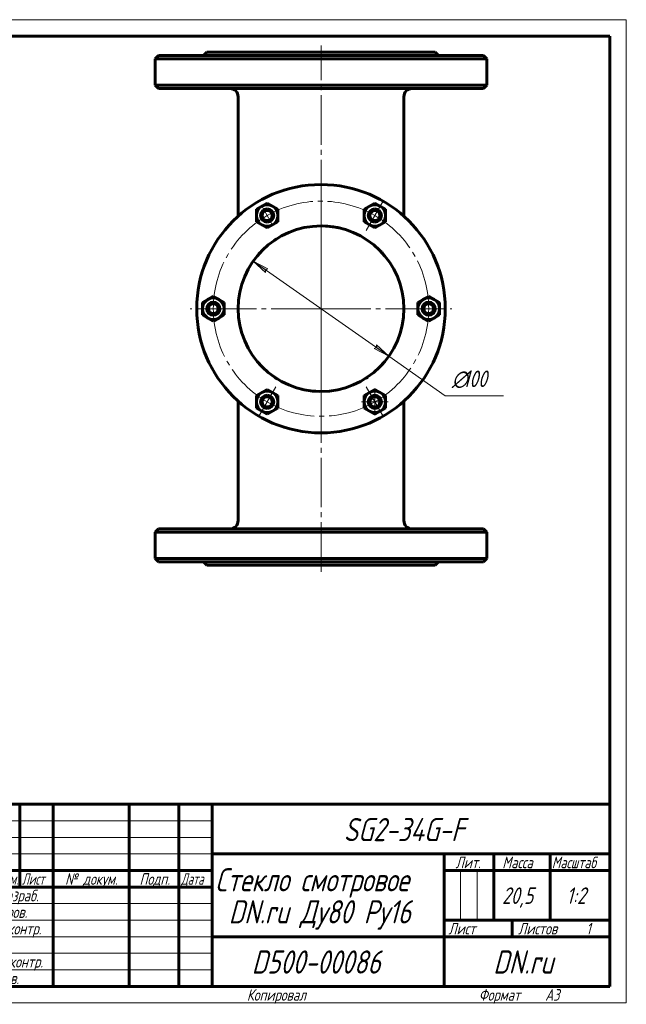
# Model space of a CAD drawing. Header units: millimetres. Extents: x 0 to 420, y -3 to 297.
# Tile 5 of 5: x 237 to 420, y 0 to 297. Entities that reach past the tile are written whole.
import ezdxf

# ---------------------------------------------------------------- set-up
doc = ezdxf.new("R2010")
doc.units = ezdxf.units.MM
for name, pattern in [('K5LT_AXLED', [19.5, 15, -1.5, 1.5, -1.5]), ('K5LT_BASIC', [0]), ('K5LT_THIN', [0])]:
    doc.linetypes.add(name, pattern=pattern)
doc.layers.add('Системный слой', color=7, linetype='Continuous')
doc.layers.add('Системный слой (1)', color=7, linetype='Continuous', true_color=0x6c6c6c)
doc.styles.add('KDIMTEXTSTYLE', font='GOST_AU.SHX', dxfattribs={"width": 0.96, "oblique": 15, "height": 5})
doc.styles.add('KTEXTSTYLE', font='GOST_AU.SHX', dxfattribs={"width": 0.96, "height": 5})
doc.dimstyles.new('KDIMSTYLE (0.50)', dxfattribs={"dimtxt": 5, "dimasz": 1, "dimexe": 2, "dimexo": 0, "dimgap": 1, "dimtad": 1, "dimlfac": 2, "dimtxsty": 'KDIMTEXTSTYLE', "dimsah": 1, "dimcen": 0, "dimdle": 1, "dimadec": 0, "dimazin": 0, "dimtfac": 0.667, "dimtmove": 0, "dimatfit": 3, "dimfxl": 1, "dimtvp": 1, "dimtolj": 1, "dimtzin": 0, "dimarcsym": 0})

# ---------------------------------------------------------------- blocks, each defined once
blk = doc.blocks.new('U42')
at = {"layer": 'Системный слой (1)', "linetype": 'K5LT_BASIC', "lineweight": 60}
for p, q in [((346.4, 192.92), (346.26, 192.76)), ((346.53, 193.06), (346.4, 192.92)), ((346.66, 193.21), (346.53, 193.06))]:
    blk.add_line(p, q, dxfattribs=at)
blk = doc.blocks.new('U43')
at = {"layer": 'Системный слой (1)', "linetype": 'K5LT_BASIC', "lineweight": 60}
for p, q in [((345.9, 227.02), (346.04, 226.87)), ((346.04, 226.87), (346.18, 226.73)), ((346.18, 226.73), (346.31, 226.59))]:
    blk.add_line(p, q, dxfattribs=at)
blk = doc.blocks.new('U44')
at = {"layer": 'Системный слой (1)', "linetype": 'K5LT_BASIC', "lineweight": 60}
for p, q in [((346.4, 192.92), (346.26, 192.76)), ((346.53, 193.06), (346.4, 192.92)), ((346.66, 193.21), (346.53, 193.06))]:
    blk.add_line(p, q, dxfattribs=at)
blk = doc.blocks.new('U45')
at = {"layer": 'Системный слой (1)', "linetype": 'K5LT_BASIC', "lineweight": 60}
for p, q in [((341.58, 188.8), (341.37, 188.66)), ((341.79, 188.93), (341.58, 188.8)), ((341.99, 189.07), (341.79, 188.93))]:
    blk.add_line(p, q, dxfattribs=at)
blk = doc.blocks.new('U46')
at = {"layer": 'Системный слой (1)', "linetype": 'K5LT_BASIC', "lineweight": 60}
for p, q in [((325.3, 184.84), (324.32, 184.96)), ((326.29, 184.75), (325.3, 184.84)), ((327.29, 184.71), (326.29, 184.75))]:
    blk.add_line(p, q, dxfattribs=at)
blk = doc.blocks.new('U47')
at = {"layer": 'Системный слой (1)', "linetype": 'K5LT_BASIC', "lineweight": 60}
for p, q in [((309.09, 226.2), (309.22, 226.35)), ((309.22, 226.35), (309.35, 226.5)), ((309.35, 226.5), (309.49, 226.65))]:
    blk.add_line(p, q, dxfattribs=at)
blk = doc.blocks.new('U48')
at = {"layer": 'Системный слой (1)', "linetype": 'K5LT_BASIC', "lineweight": 60}
for p, q in [((328.35, 234.7), (329.98, 234.62)), ((329.98, 234.62), (331.6, 234.43)), ((331.6, 234.43), (333.17, 234.14))]:
    blk.add_line(p, q, dxfattribs=at)
blk = doc.blocks.new('U49')
at = {"layer": 'Системный слой (1)', "linetype": 'K5LT_BASIC', "lineweight": 60}
for p, q in [((313.67, 230.28), (313.9, 230.44)), ((313.9, 230.44), (314.14, 230.6)), ((314.14, 230.6), (314.38, 230.75))]:
    blk.add_line(p, q, dxfattribs=at)
blk = doc.blocks.new('U50')
at = {"layer": 'Системный слой (1)', "linetype": 'K5LT_BASIC', "lineweight": 60}
for p, q in [((328.35, 234.7), (329.98, 234.62)), ((329.98, 234.62), (331.6, 234.43)), ((331.6, 234.43), (333.17, 234.14))]:
    blk.add_line(p, q, dxfattribs=at)
blk = doc.blocks.new('U51')
at = {"layer": 'Системный слой (1)', "linetype": 'K5LT_BASIC', "lineweight": 60}
for p, q in [((309.2, 193.08), (308.97, 193.34)), ((309.45, 192.81), (309.2, 193.08)), ((309.71, 192.53), (309.45, 192.81))]:
    blk.add_line(p, q, dxfattribs=at)
blk = doc.blocks.new('U52')
at = {"layer": 'Системный слой (1)', "linetype": 'K5LT_BASIC', "lineweight": 60}
for p, q in [((322.02, 185.4), (321.95, 185.42)), ((322.09, 185.38), (322.02, 185.4)), ((322.17, 185.36), (322.09, 185.38))]:
    blk.add_line(p, q, dxfattribs=at)
blk = doc.blocks.new('U53')
at = {"layer": 'Системный слой (1)', "linetype": 'K5LT_BASIC', "lineweight": 60}
for p, q in [((345.9, 227.02), (346.04, 226.87)), ((346.04, 226.87), (346.18, 226.73)), ((346.18, 226.73), (346.31, 226.59))]:
    blk.add_line(p, q, dxfattribs=at)
blk = doc.blocks.new('U54')
at = {"layer": 'Системный слой (1)', "linetype": 'K5LT_BASIC', "lineweight": 60}
for p, q in [((313.41, 189.31), (312.82, 189.74)), ((314.03, 188.88), (313.41, 189.31)), ((314.68, 188.46), (314.03, 188.88))]:
    blk.add_line(p, q, dxfattribs=at)
blk = doc.blocks.new('U55')
at = {"layer": 'Системный слой (1)', "linetype": 'K5LT_BASIC', "lineweight": 60}
for p, q in [((313.41, 189.31), (312.82, 189.74)), ((314.03, 188.88), (313.41, 189.31)), ((314.68, 188.46), (314.03, 188.88))]:
    blk.add_line(p, q, dxfattribs=at)
blk = doc.blocks.new('U56')
at = {"layer": 'Системный слой (1)', "linetype": 'K5LT_BASIC', "lineweight": 60}
for p, q in [((309.09, 226.2), (309.22, 226.35)), ((309.22, 226.35), (309.35, 226.5)), ((309.35, 226.5), (309.49, 226.65))]:
    blk.add_line(p, q, dxfattribs=at)
blk = doc.blocks.new('U57')
at = {"layer": 'Системный слой (1)', "linetype": 'K5LT_BASIC', "lineweight": 60}
for p, q in [((309.2, 193.08), (308.97, 193.34)), ((309.45, 192.81), (309.2, 193.08)), ((309.71, 192.53), (309.45, 192.81))]:
    blk.add_line(p, q, dxfattribs=at)
blk = doc.blocks.new('U58')
at = {"layer": 'Системный слой (1)', "linetype": 'K5LT_BASIC', "lineweight": 60}
for p, q in [((322.02, 185.4), (321.95, 185.42)), ((322.09, 185.38), (322.02, 185.4)), ((322.17, 185.36), (322.09, 185.38))]:
    blk.add_line(p, q, dxfattribs=at)
blk = doc.blocks.new('U59')
at = {"layer": 'Системный слой (1)', "linetype": 'K5LT_BASIC', "lineweight": 60}
for p, q in [((341.58, 188.8), (341.37, 188.66)), ((341.79, 188.93), (341.58, 188.8)), ((341.99, 189.07), (341.79, 188.93))]:
    blk.add_line(p, q, dxfattribs=at)
blk = doc.blocks.new('U60')
at = {"layer": 'Системный слой (1)', "linetype": 'K5LT_BASIC', "lineweight": 60}
for p, q in [((313.67, 230.28), (313.9, 230.44)), ((313.9, 230.44), (314.14, 230.6)), ((314.14, 230.6), (314.38, 230.75))]:
    blk.add_line(p, q, dxfattribs=at)
blk = doc.blocks.new('U61')
at = {"layer": 'Системный слой (1)', "linetype": 'K5LT_BASIC', "lineweight": 60}
for p, q in [((325.3, 184.84), (324.32, 184.96)), ((326.29, 184.75), (325.3, 184.84)), ((327.29, 184.71), (326.29, 184.75))]:
    blk.add_line(p, q, dxfattribs=at)
blk = doc.blocks.new('U62')
at = {"layer": 'Системный слой (1)', "linetype": 'K5LT_AXLED', "lineweight": 18}
for q in [(344.12, 185.56), (340.12, 181.56), (348.12, 181.56), (344.12, 177.56)]:
    blk.add_line((344.12, 181.56), q, dxfattribs=at)
blk = doc.blocks.new('U63')
at = {"layer": 'Системный слой (1)', "linetype": 'K5LT_AXLED', "lineweight": 18}
for q in [(327.87, 249.2), (288.37, 209.7), (367.37, 209.7), (327.87, 170.2)]:
    blk.add_line((327.87, 209.7), q, dxfattribs=at)
blk = doc.blocks.new('D6')
at = {"layer": 'Системный слой (1)'}
for points in [[(311.87, 221.72), (307.4, 224.05), (311.11, 220.64), (311.08, 221.47)], [(348.35, 195.36), (344.63, 198.77), (344.66, 197.94), (343.88, 197.69)]]:
    blk.add_hatch(color=256, dxfattribs=at).paths.add_polyline_path(points)
at = {"layer": 'Системный слой (1)', "linetype": 'K5LT_THIN', "lineweight": 18}
for p, q in [((307.4, 224.05), (311.87, 221.72)), ((311.11, 220.64), (307.4, 224.05)), ((307.4, 224.05), (348.35, 195.36)), ((311.87, 221.72), (311.08, 221.47)), ((311.08, 221.47), (311.11, 220.64)), ((343.88, 197.69), (344.66, 197.94)), ((348.35, 195.36), (343.88, 197.69)), ((344.66, 197.94), (344.63, 198.77)), ((344.63, 198.77), (348.35, 195.36)), ((348.35, 195.36), (365.37, 183.43))]:
    blk.add_line(p, q, dxfattribs=at)
blk.add_wipeout([(367.37, 184.43), (367.37, 191.82), (380.42, 191.82), (380.42, 184.43)]).dxf.layer = 'Системный слой (1)'
blk.add_line((365.37, 183.43), (382.97, 183.43), dxfattribs=at)
at = {"layer": 'Системный слой (1)', "char_height": 5, "attachment_point": 1, "style": 'KTEXTSTYLE'}
for s, insert in [('\\H5.0;\\W1.000;\\Q15;\\Q15;\\W0.960;∅', (367.37, 191.02)), ('\\H5.0;\\W1.000;\\Q15;\\Q15;\\W0.960;100', (370.68, 191.02))]:
    blk.add_mtext(s, dxfattribs=dict(at, insert=insert))
blk = doc.blocks.new('KDIMARROW_01')
at = {"layer": 'Системный слой'}
blk.add_hatch(color=0, dxfattribs=at).paths.add_polyline_path([(-5, -0.66), (0, 0), (-5, 0.66), (-4.5, 0)])
at = {"layer": 'Системный слой', "color": 0, "linetype": 'K5LT_THIN', "lineweight": 18}
for p, q in [((-4.5, 0), (-5, 0.66)), ((-5, 0.66), (0, 0)), ((0, 0), (-5, -0.66)), ((-5, -0.66), (-4.5, 0))]:
    blk.add_line(p, q, dxfattribs=at)
at = {"layer": 'Системный слой (1)', "color": 0, "linetype": 'K5LT_THIN', "lineweight": 18}
blk.add_line((327.87, 209.7), (327.37, 209.7), dxfattribs=at)
blk = doc.blocks.new('U64')
at = {"layer": 'Системный слой (1)', "linetype": 'K5LT_AXLED', "lineweight": 18}
for p, q in [((344.12, 237.85), (346.75, 242.4)), ((311.62, 237.85), (309.87, 240.88)), ((313.37, 234.82), (311.62, 237.85)), ((341.5, 233.3), (344.12, 237.85)), ((295.37, 209.7), (290.12, 209.7)), ((300.62, 209.7), (295.37, 209.7)), ((355.12, 209.7), (360.37, 209.7)), ((360.37, 209.7), (365.62, 209.7)), ((314.25, 186.1), (311.62, 181.56)), ((341.5, 186.1), (344.12, 181.56)), ((311.62, 181.56), (309, 177.01)), ((344.12, 181.56), (346.75, 177.01))]:
    blk.add_line(p, q, dxfattribs=at)
for start, end in [(60, 120), (120, 180), (0, 60), (180, 240), (300, 0), (240, 300)]:
    blk.add_arc((327.87, 209.7), 32.5, start, end, dxfattribs=at)
blk = doc.blocks.new('U65')
at = {"linetype": 'K5LT_THIN', "lineweight": 18}
for p, q in [((0, 0), (0, 297)), ((0, 297), (420, 297)), ((420, 297), (420, 0)), ((230, 55), (295, 55)), ((230, 50), (295, 50)), ((230, 45), (295, 45)), ((369.96, 25), (369.96, 40)), ((374.98, 25), (374.98, 40)), ((230, 30), (295, 30)), ((230, 25), (295, 25)), ((230, 20), (295, 20)), ((230, 15), (295, 15)), ((230, 10), (295, 10)), ((420, 0), (0, 0))]:
    blk.add_line(p, q, dxfattribs=at)
at = {"linetype": 'K5LT_BASIC', "lineweight": 60}
for p, q in [((8, 172), (8, 292)), ((20, 292), (8, 292)), ((13, 172), (13, 292)), ((20, 5), (20, 292)), ((20, 292), (415, 292)), ((90, 292), (90, 278)), ((415, 292), (415, 5)), ((90, 278), (20, 278)), ((20, 232), (8, 232)), ((20, 172), (8, 172)), ((8, 5), (8, 150)), ((20, 150), (8, 150)), ((13, 5), (13, 150)), ((20, 115), (8, 115)), ((20, 90), (8, 90)), ((20, 65), (8, 65)), ((230, 60), (415, 60)), ((230, 5), (230, 60)), ((237, 35), (237, 60)), ((247, 5), (247, 60)), ((270, 5), (270, 60)), ((285, 5), (285, 60)), ((295, 5), (295, 60)), ((295, 45), (415, 45)), ((365, 5), (365, 45)), ((380, 25), (380, 45)), ((397, 25), (397, 45)), ((230, 40), (295, 40)), ((365, 40), (380, 40)), ((380, 40), (415, 40)), ((230, 35), (295, 35)), ((20, 30), (8, 30)), ((365, 25), (415, 25)), ((385.57, 20), (385.57, 25)), ((295, 20), (365, 20)), ((365, 20), (415, 20)), ((20, 5), (8, 5)), ((415, 5), (20, 5))]:
    blk.add_line(p, q, dxfattribs=at)
at = {"attachment_point": 1, "style": 'KTEXTSTYLE'}
for s, insert, char_height, rotation in [('\\H5.0;\\W1.000;\\Q15;\\Q15;\\W0.960;\\H7.00;SG2-34G-F', (75.26, 281.64), 7, 180), ('\\H5.0;\\W1.000;\\Q15;\\Q15;\\W0.960;\\H3.50;Перв. примен.', (8.82, 250.52), 3.5, 90), ('\\H5.0;\\W1.000;\\Q15;\\Q15;\\W0.960;\\H3.50;Справ. №', (8.82, 193.63), 3.5, 90), ('\\H5.0;\\W1.000;\\Q15;\\Q15;\\W0.960;\\H3.50;Подп. и дата', (8.82, 120.66), 3.5, 90), ('\\H5.0;\\W1.000;\\Q15;\\Q15;\\W0.960;\\H3.50;Инв. № дубл.', (8.82, 91.57), 3.5, 90), ('\\H5.0;\\W1.000;\\Q15;\\Q15;\\W0.960;\\H3.50;Взам. инв. №', (8.82, 65.8), 3.5, 90), ('\\H5.0;\\W1.000;\\Q15;\\Q15;\\W0.960;\\H3.50;Подп. и дата', (8.82, 35.66), 3.5, 90), ('\\H5.0;\\W1.000;\\Q15;\\Q15;\\W0.960;\\H3.50;Инв. № подл.', (8.82, 6.57), 3.5, 90)]:
    blk.add_mtext(s, dxfattribs=dict(at, insert=insert, char_height=char_height, rotation=rotation))
for s, insert, char_height in [('\\H5.0;\\W1.000;\\Q15;\\Q15;\\W0.960;\\H7.00;SG2-34G-F', (334.74, 55.86), 7), ('\\H5.0;\\W1.000;\\Q15;\\Q15;\\W0.960;\\H3.50;Лит.', (368.47, 44.18), 3.5), ('\\H5.0;\\W1.000;\\Q15;\\Q15;\\W0.960;\\H3.50;Масса', (382.58, 44.18), 3.5), ('\\H5.0;\\W1.000;\\Q15;\\Q15;\\W0.926;\\H3.50;Масштаб', (397.52, 44.18), 3.5), ('\\H5.0;\\W1.000;\\Q15;\\Q15;\\W0.786;\\H3.50;Изм.', (230.62, 39.18), 3.5), ('\\H5.0;\\W1.000;\\Q15;\\Q15;\\W0.800;\\H3.50;Лист', (237.61, 39.18), 3.5), ('\\H5.0;\\W1.000;\\Q15;\\Q15;\\W0.960;\\H3.50;№ докум.', (250.63, 39.18), 3.5), ('\\H5.0;\\W1.000;\\Q15;\\Q15;\\W0.960;\\H3.50;Подп.', (273.1, 39.18), 3.5), ('\\H5.0;\\W1.000;\\Q15;\\Q15;\\W0.800;\\H3.50;Дата', (285.61, 39.18), 3.5), ('\\H5.0;\\W1.000;\\Q15;\\Q15;\\W0.960;\\H7.00;Стекло смотровое', (295.94, 40.69), 7), ('\\H5.0;\\W1.000;\\Q15;\\Q15;\\W0.960;\\H3.50;Разраб.', (230.5, 34.18), 3.5), ('\\H5.0;\\W1.000;\\Q15;\\Q15;\\W0.960;20,5', (382.5, 34.9), 5), ('\\H5.0;\\W1.000;\\Q15;\\Q15;\\W0.960;1:2', (401.92, 34.9), 5), ('\\H5.0;\\W1.000;\\Q15;\\Q15;\\W0.960;\\H7.00;DN.ru Ду80 Ру16', (300.02, 31.02), 7), ('\\H5.0;\\W1.000;\\Q15;\\Q15;\\W0.960;\\H3.50;Пров.', (230.5, 29.18), 3.5), ('\\H5.0;\\W1.000;\\Q15;\\Q15;\\W0.960;\\H3.50;Т.контр.', (230.5, 24.18), 3.5), ('\\H5.0;\\W1.000;\\Q15;\\Q15;\\W0.960;\\H3.50;Лист', (366.32, 24.18), 3.5), ('\\H5.0;\\W1.000;\\Q15;\\Q15;\\W0.960;\\H3.50;Листов', (387.36, 24.18), 3.5), ('\\H5.0;\\W1.000;\\Q15;\\Q15;\\W0.960;\\H3.50;1', (407.91, 24.18), 3.5), ('\\H5.0;\\W1.000;\\Q15;\\Q15;\\W0.960;\\H7.00;D500-00086', (306.96, 15.86), 7), ('\\H5.0;\\W1.000;\\Q15;\\Q15;\\W0.960;\\H7.00;DN.ru', (379.84, 15.86), 7), ('\\H5.0;\\W1.000;\\Q15;\\Q15;\\W0.960;\\H3.50;Н.контр.', (230.5, 14.18), 3.5), ('\\H5.0;\\W1.000;\\Q15;\\Q15;\\W0.960;\\H3.50;Утв.', (230.5, 9.18), 3.5), ('\\H5.0;\\W1.000;\\Q15;\\Q15;\\W0.960;\\H3.50;Копировал', (305.5, 4.18), 3.5), ('\\H5.0;\\W1.000;\\Q15;\\Q15;\\W0.960;\\H3.50;Формат', (375.5, 4.18), 3.5), ('\\H5.0;\\W1.000;\\Q15;\\Q15;\\W0.960;\\H3.50;A3', (395.5, 4.18), 3.5)]:
    blk.add_mtext(s, dxfattribs=dict(at, insert=insert, char_height=char_height))

msp = doc.modelspace()

# ---------------------------------------------------------------- linework, layer by layer
at = {"layer": 'Системный слой (1)', "linetype": 'K5LT_AXLED', "lineweight": 18}
for p, q in [((327.8722, 220.2041), (327.8722, 289.2041)), ((327.8722, 130.2041), (327.8722, 199.2041))]:
    msp.add_line(p, q, dxfattribs=at)
at = {"layer": 'Системный слой (1)', "linetype": 'K5LT_BASIC', "lineweight": 60}
for p, q in [((278.8722, 286.2041), (277.8722, 285.2041)), ((278.8722, 286.2041), (376.8722, 286.2041)), ((293.3722, 287.2041), (292.3722, 286.2041)), ((293.3722, 287.2041), (362.3722, 287.2041)), ((362.3722, 287.2041), (363.3722, 286.2041)), ((376.8722, 286.2041), (377.8722, 285.2041)), ((277.8722, 277.2041), (277.8722, 285.2041)), ((277.8722, 285.2041), (327.8722, 285.2041)), ((327.8722, 285.2041), (377.8722, 285.2041)), ((377.8722, 277.2041), (377.8722, 285.2041)), ((278.8722, 276.2041), (277.8722, 277.2041)), ((327.8722, 277.2041), (277.8722, 277.2041)), ((377.8722, 277.2041), (327.8722, 277.2041)), ((376.8722, 276.2041), (377.8722, 277.2041)), ((278.8722, 276.2041), (376.8722, 276.2041)), ((302.8722, 237.6549), (302.8722, 273.7041)), ((352.8722, 237.6549), (352.8722, 273.7041)), ((309.9972, 240.6645), (311.6222, 241.6027)), ((311.6222, 241.6027), (313.2472, 240.6645)), ((342.4972, 240.6645), (344.1222, 241.6027)), ((344.1222, 241.6027), (345.7472, 240.6645)), ((308.3722, 239.7263), (309.9972, 240.6645)), ((308.3722, 237.8499), (308.3722, 239.7263)), ((313.2472, 240.6645), (314.8722, 239.7263)), ((314.8722, 239.7263), (314.8722, 237.8499)), ((340.8722, 239.7263), (342.4972, 240.6645)), ((340.8722, 237.8499), (340.8722, 239.7263)), ((345.7472, 240.6645), (347.3722, 239.7263)), ((347.3722, 239.7263), (347.3722, 237.8499)), ((308.3722, 235.9735), (308.3722, 237.8499)), ((309.9972, 235.0353), (308.3722, 235.9735)), ((311.6222, 234.0971), (309.9972, 235.0353)), ((313.2472, 235.0353), (311.6222, 234.0971)), ((314.8722, 235.9735), (313.2472, 235.0353)), ((314.8722, 237.8499), (314.8722, 235.9735)), ((340.8722, 235.9735), (340.8722, 237.8499)), ((342.4972, 235.0353), (340.8722, 235.9735)), ((344.1222, 234.0971), (342.4972, 235.0353)), ((345.7472, 235.0353), (344.1222, 234.0971)), ((347.3722, 235.9735), (345.7472, 235.0353)), ((347.3722, 237.8499), (347.3722, 235.9735)), ((348.0645, 224.4442), (348.0556, 224.4566)), ((292.1222, 211.5805), (293.7472, 212.5187)), ((292.1222, 209.7041), (292.1222, 211.5805)), ((293.7472, 212.5187), (295.3722, 213.4568)), ((295.3722, 213.4568), (296.9972, 212.5187)), ((296.9972, 212.5187), (298.6222, 211.5805)), ((298.6222, 211.5805), (298.6222, 209.7041)), ((357.1222, 211.5805), (358.7472, 212.5187)), ((357.1222, 209.7041), (357.1222, 211.5805)), ((358.7472, 212.5187), (360.3722, 213.4568)), ((360.3722, 213.4568), (361.9972, 212.5187)), ((361.9972, 212.5187), (363.6222, 211.5805)), ((363.6222, 211.5805), (363.6222, 209.7041)), ((292.1222, 207.8277), (292.1222, 209.7041)), ((298.6222, 209.7041), (298.6222, 207.8277)), ((357.1222, 207.8277), (357.1222, 209.7041)), ((363.6222, 209.7041), (363.6222, 207.8277)), ((293.7472, 206.8895), (292.1222, 207.8277)), ((295.3722, 205.9513), (293.7472, 206.8895)), ((296.9972, 206.8895), (295.3722, 205.9513)), ((298.6222, 207.8277), (296.9972, 206.8895)), ((358.7472, 206.8895), (357.1222, 207.8277)), ((360.3722, 205.9513), (358.7472, 206.8895)), ((361.9972, 206.8895), (360.3722, 205.9513)), ((363.6222, 207.8277), (361.9972, 206.8895)), ((348.0566, 194.9531), (348.0645, 194.964)), ((309.9972, 184.3728), (311.6222, 185.311)), ((311.6222, 185.311), (313.2472, 184.3728)), ((342.4972, 184.3728), (344.1222, 185.311)), ((344.1222, 185.311), (345.7472, 184.3728)), ((302.8722, 145.7041), (302.8722, 181.7532)), ((308.3722, 183.4346), (309.9972, 184.3728)), ((308.3722, 181.5582), (308.3722, 183.4346)), ((308.3722, 179.6819), (308.3722, 181.5582)), ((313.2472, 184.3728), (314.8722, 183.4346)), ((314.8722, 183.4346), (314.8722, 181.5582)), ((314.8722, 181.5582), (314.8722, 179.6819)), ((340.8722, 183.4346), (342.4972, 184.3728)), ((340.8722, 181.5582), (340.8722, 183.4346)), ((340.8722, 179.6819), (340.8722, 181.5582)), ((345.7472, 184.3728), (347.3722, 183.4346)), ((347.3722, 183.4346), (347.3722, 181.5582)), ((347.3722, 181.5582), (347.3722, 179.6819)), ((352.8722, 145.7041), (352.8722, 181.7532)), ((309.9972, 178.7437), (308.3722, 179.6819)), ((311.6222, 177.8055), (309.9972, 178.7437)), ((313.2472, 178.7437), (311.6222, 177.8055)), ((314.8722, 179.6819), (313.2472, 178.7437)), ((342.4972, 178.7437), (340.8722, 179.6819)), ((344.1222, 177.8055), (342.4972, 178.7437)), ((345.7472, 178.7437), (344.1222, 177.8055)), ((347.3722, 179.6819), (345.7472, 178.7437)), ((278.8722, 143.2041), (277.8722, 142.2041)), ((376.8722, 143.2041), (278.8722, 143.2041)), ((376.8722, 143.2041), (377.8722, 142.2041)), ((277.8722, 142.2041), (327.8722, 142.2041)), ((277.8722, 134.2041), (277.8722, 142.2041)), ((327.8722, 142.2041), (377.8722, 142.2041)), ((377.8722, 134.2041), (377.8722, 142.2041)), ((327.8722, 134.2041), (277.8722, 134.2041)), ((278.8722, 133.2041), (277.8722, 134.2041)), ((377.8722, 134.2041), (327.8722, 134.2041)), ((376.8722, 133.2041), (377.8722, 134.2041)), ((278.8722, 133.2041), (376.8722, 133.2041)), ((293.3722, 132.2041), (292.3722, 133.2041)), ((293.3722, 132.2041), (362.3722, 132.2041)), ((362.3722, 132.2041), (363.3722, 133.2041))]:
    msp.add_line(p, q, dxfattribs=at)
for centre, radius in [((327.8722, 209.7041), 37.5), ((311.6222, 237.8499), 1.5), ((344.1222, 237.8499), 1.5), ((295.3722, 209.7041), 1.5), ((360.3722, 209.7041), 1.5), ((311.6222, 181.5582), 1.5), ((344.1222, 181.5582), 1.5)]:
    msp.add_circle(centre, radius, dxfattribs=at)
for centre, radius, start, end in [((300.3722, 273.7041), 2.5, 0, 90), ((355.3722, 273.7041), 2.5, 90, 180), ((311.6222, 237.8499), 3.25, 60, 120), ((344.1222, 237.8499), 3.25, 60, 120), ((311.6222, 237.8499), 3.25, 120, 180), ((311.6222, 237.8499), 2, 90, 270), ((311.6222, 237.8499), 2, 270, 90), ((311.6222, 237.8499), 3.25, 0, 60), ((344.1222, 237.8499), 3.25, 120, 180), ((344.1222, 237.8499), 2, 90, 270), ((344.1222, 237.8499), 2, 270, 90), ((344.1222, 237.8499), 3.25, 0, 60), ((311.6222, 237.8499), 3.25, 180, 240), ((311.6222, 237.8499), 3.25, 240, 300), ((311.6222, 237.8499), 3.25, 300, 0), ((344.1222, 237.8499), 3.25, 180, 240), ((344.1222, 237.8499), 3.25, 240, 300), ((344.1222, 237.8499), 3.25, 300, 0), ((327.8722, 209.7041), 25, 0, 270), ((306.8722, 225.0338), 1, 323.871073, 324.693029), ((295.3722, 209.7041), 3.25, 120, 180), ((295.3722, 209.7041), 2, 90, 270), ((295.3722, 209.7041), 3.25, 60, 120), ((295.3722, 209.7041), 2, 270, 90), ((295.3722, 209.7041), 3.25, 0, 60), ((360.3722, 209.7041), 3.25, 120, 180), ((360.3722, 209.7041), 2, 90, 270), ((360.3722, 209.7041), 3.25, 60, 120), ((360.3722, 209.7041), 2, 270, 90), ((360.3722, 209.7041), 3.25, 0, 60), ((295.3722, 209.7041), 3.25, 180, 240), ((295.3722, 209.7041), 3.25, 300, 0), ((327.8722, 209.7041), 25, 270, 0), ((360.3722, 209.7041), 3.25, 180, 240), ((360.3722, 209.7041), 3.25, 300, 0), ((295.3722, 209.7041), 3.25, 240, 300), ((360.3722, 209.7041), 3.25, 240, 300), ((306.8722, 194.3744), 1, 35.359775, 36.128927), ((311.6222, 181.5582), 3.25, 60, 120), ((344.1222, 181.5582), 3.25, 60, 120), ((311.6222, 181.5582), 3.25, 120, 180), ((311.6222, 181.5582), 3.25, 180, 240), ((311.6222, 181.5582), 2, 90, 270), ((311.6222, 181.5582), 2, 270, 90), ((311.6222, 181.5582), 3.25, 0, 60), ((311.6222, 181.5582), 3.25, 300, 0), ((344.1222, 181.5582), 3.25, 120, 180), ((344.1222, 181.5582), 3.25, 180, 240), ((344.1222, 181.5582), 2, 90, 270), ((344.1222, 181.5582), 2, 270, 90), ((344.1222, 181.5582), 3.25, 0, 60), ((344.1222, 181.5582), 3.25, 300, 0), ((311.6222, 181.5582), 3.25, 240, 300), ((344.1222, 181.5582), 3.25, 240, 300), ((300.3722, 145.7041), 2.5, 270, 0), ((355.3722, 145.7041), 2.5, 180, 270)]:
    msp.add_arc(centre, radius, start, end, dxfattribs=at)
for points, knots in [([(307.6878, 224.4552), (307.6877, 224.455), (307.6878, 224.4552), (307.6896, 224.4577), (307.69, 224.4583), (307.6972, 224.4683), (307.7034, 224.4771), (307.721, 224.5014), (307.7322, 224.5168), (307.7591, 224.5536), (307.7749, 224.5751), (307.8044, 224.615), (307.8173, 224.6323), (307.8364, 224.658), (307.8433, 224.6673), (307.8514, 224.6781), (307.8526, 224.6797), (307.8537, 224.6812)], [0, 0, 0, 0, 0.79328865, 0.79328865, 3.16724178, 3.16724178, 6.33448357, 6.33448357, 9.50172535, 9.50172535, 12.66896714, 12.66896714, 14.68573944, 14.68573944, 15.67185585, 15.67185585, 15.83620892, 15.83620892, 15.83620892, 15.83620892]), ([(307.6878, 224.4552), (307.6877, 224.455), (307.6878, 224.4552), (307.6896, 224.4577), (307.69, 224.4583), (307.6972, 224.4683), (307.7034, 224.4771), (307.721, 224.5014), (307.7322, 224.5168), (307.7591, 224.5536), (307.7749, 224.5751), (307.8044, 224.615), (307.8173, 224.6323), (307.8364, 224.658), (307.8433, 224.6673), (307.8514, 224.6781), (307.8526, 224.6797), (307.8537, 224.6812)], [0, 0, 0, 0, 0.79328866, 0.79328866, 3.16724178, 3.16724178, 6.33448357, 6.33448357, 9.50172535, 9.50172535, 12.66896714, 12.66896714, 14.68573944, 14.68573944, 15.67185585, 15.67185585, 15.83620892, 15.83620892, 15.83620892, 15.83620892]), ([(347.885, 224.6891), (347.8874, 224.6859), (347.8897, 224.6828), (347.8955, 224.675), (347.899, 224.6704), (347.9085, 224.6576), (347.9146, 224.6495), (347.9315, 224.6267), (347.942, 224.6125), (347.97, 224.5745), (347.986, 224.5528), (348.013, 224.5158), (348.0241, 224.5004), (348.0415, 224.4763), (348.0476, 224.4678), (348.0541, 224.4587), (348.0545, 224.4582), (348.056, 224.456), (348.0562, 224.4558), (348.056, 224.456)], [0, 0, 0, 0, 0.34598249, 0.34598249, 0.86495623, 0.86495623, 1.81640809, 1.81640809, 3.63281618, 3.63281618, 7.01556774, 7.01556774, 10.39831929, 10.39831929, 13.78107085, 13.78107085, 16.06696288, 16.06696288, 16.91375779, 16.91375779, 16.91375779, 16.91375779]), ([(347.885, 224.6891), (347.8874, 224.6859), (347.8897, 224.6828), (347.8955, 224.675), (347.899, 224.6704), (347.9085, 224.6576), (347.9146, 224.6495), (347.9315, 224.6267), (347.942, 224.6125), (347.97, 224.5745), (347.986, 224.5528), (348.013, 224.5158), (348.0241, 224.5004), (348.0415, 224.4763), (348.0476, 224.4678), (348.0541, 224.4587), (348.0545, 224.4582), (348.056, 224.456), (348.0562, 224.4558), (348.056, 224.456)], [0, 0, 0, 0, 0.34598249, 0.34598249, 0.86495623, 0.86495623, 1.81640809, 1.81640809, 3.63281618, 3.63281618, 7.01556774, 7.01556774, 10.39831929, 10.39831929, 13.78107085, 13.78107085, 16.06696288, 16.06696288, 16.91375779, 16.91375779, 16.91375779, 16.91375779]), ([(307.8223, 194.7693), (307.8202, 194.7721), (307.8181, 194.7749), (307.813, 194.7818), (307.81, 194.7859), (307.8016, 194.7972), (307.7963, 194.8043), (307.7815, 194.8243), (307.7725, 194.8365), (307.7501, 194.8669), (307.738, 194.8835), (307.7261, 194.8999), (307.7242, 194.9025), (307.7159, 194.9139), (307.7083, 194.9245), (307.6966, 194.9406), (307.6923, 194.9466), (307.6885, 194.9519), (307.6882, 194.9524), (307.6875, 194.9534), (307.6874, 194.9535), (307.6876, 194.9532)], [0, 0, 0, 0, 0.38570696, 0.38570696, 0.9642674, 0.9642674, 2.02496154, 2.02496154, 4.04992307, 4.04992307, 7.43069421, 7.43069421, 8.00341941, 8.00341941, 10.81146534, 10.81146534, 14.19223648, 14.19223648, 15.99545222, 15.99545222, 16.90385568, 16.90385568, 16.90385568, 16.90385568]), ([(307.8223, 194.7693), (307.8202, 194.7721), (307.8181, 194.7749), (307.813, 194.7818), (307.81, 194.7859), (307.8016, 194.7972), (307.7963, 194.8043), (307.7815, 194.8243), (307.7725, 194.8365), (307.7501, 194.8669), (307.738, 194.8835), (307.7261, 194.8999), (307.7242, 194.9025), (307.7159, 194.9139), (307.7083, 194.9245), (307.6966, 194.9406), (307.6923, 194.9466), (307.6885, 194.9519), (307.6882, 194.9524), (307.6875, 194.9534), (307.6874, 194.9535), (307.6876, 194.9532)], [0, 0, 0, 0, 0.38570696, 0.38570696, 0.9642674, 0.9642674, 2.02496154, 2.02496154, 4.04992307, 4.04992307, 7.43069421, 7.43069421, 8.00341941, 8.00341941, 10.81146534, 10.81146534, 14.19223648, 14.19223648, 15.99545223, 15.99545223, 16.90385568, 16.90385568, 16.90385568, 16.90385568]), ([(348.0566, 194.9531), (348.0573, 194.954), (348.0555, 194.9515), (348.0476, 194.9404), (348.0415, 194.9319), (348.0244, 194.9082), (348.0135, 194.8933), (347.9874, 194.8574), (347.972, 194.8365), (347.9369, 194.789), (347.9171, 194.7624), (347.8952, 194.7331)], [0, 0, 0, 0, 3.18342085, 3.18342085, 6.36684169, 6.36684169, 9.55026254, 9.55026254, 12.73368338, 12.73368338, 15.91710423, 15.91710423, 15.91710423, 15.91710423]), ([(348.0566, 194.9531), (348.0573, 194.954), (348.0555, 194.9515), (348.0476, 194.9404), (348.0415, 194.9319), (348.0244, 194.9082), (348.0135, 194.8933), (347.9874, 194.8574), (347.972, 194.8365), (347.9373, 194.7896), (347.9181, 194.7638), (347.8963, 194.7346), (347.8958, 194.7339), (347.8952, 194.7331)], [0, 0, 0, 0, 3.18342085, 3.18342085, 6.36684169, 6.36684169, 9.55026254, 9.55026254, 12.73368338, 12.73368338, 15.83363776, 15.83363776, 15.91710423, 15.91710423, 15.91710423, 15.91710423])]:
    msp.add_open_spline(points, degree=3, knots=knots, dxfattribs=at)

# ---------------------------------------------------------------- block references
at = {"layer": 'Системный слой (1)'}
for name in ['U63', 'U48', 'U50', 'U49', 'U60', 'U47', 'U56', 'U43', 'U53', 'U51', 'U57', 'U42', 'U44', 'U54', 'U55', 'U45', 'U59', 'U52', 'U58', 'U46', 'U61', 'U62']:
    msp.add_blockref(name, (0, 0), dxfattribs=at)

# ---------------------------------------------------------------- next in the draw order: dimensions: what is measured, and where the dimension line sits
dim = msp.add_diameter_dim_2p(p1=(286.9206, 238.3914), p2=(368.8238, 181.0167), dimstyle='KDIMSTYLE (0.50)', override={"dimtih": 1, "dimtoh": 1, "dimpost": '\\H5.0;\\W0.960;\\Q15;<>', "dimblk1": 'KDIMARROW_01', "dimblk2": 'KDIMARROW_01', "dimtol": 1, "dimtp": 0, "dimtm": 0, "dimtdec": 5, "dimtmove": 1, "dimatfit": 2, "dimtolj": 1}, dxfattribs=at)
dim.commit()
dim.dimension.update_dxf_attribs({"geometry": 'D6', "text_midpoint": (367.3722, 183.4346), "dimtype": 163})

# ---------------------------------------------------------------- next in the draw order: block references
msp.add_blockref('U65', (0, 0))
msp.add_blockref('U64', (0, 0), dxfattribs=at)

doc.saveas('drawing.dxf')
